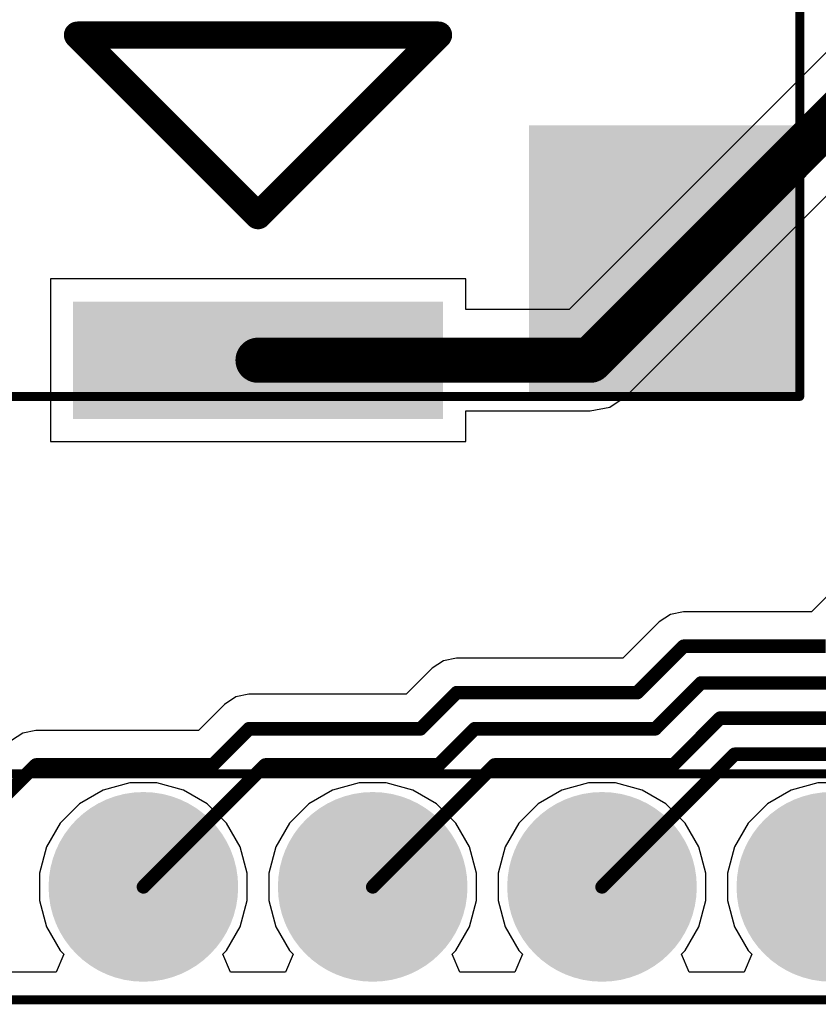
# Model space of a CAD drawing. Header units: inches. Extents: x 0.3 to 40.7, y 0 to 25.4.
# Tile 4 of 15: x 17.9 to 26.7, y 0 to 10.8. Entities that reach past the tile are written whole.
import ezdxf

# ---------------------------------------------------------------- set-up
doc = ezdxf.new("R2010")
doc.units = ezdxf.units.IN
for name, color, linetype in [('BOTTOM', 5, 'Continuous'), ('Bottom Solder', 6, 'Continuous'), ('Pad Holes', 156, 'Continuous'), ('TOP', 1, 'Continuous'), ('Top Assembly', 56, 'Continuous'), ('Top Overlay', 2, 'Continuous'), ('Top Solder', 216, 'Continuous')]:
    doc.layers.add(name, color=color, linetype=linetype)

# ---------------------------------------------------------------- blocks, each defined once
blk = doc.blocks.new('PKLCS1212E4001_R1_2958')
at = {"layer": 'TOP'}
blk.add_hatch(color=1, dxfattribs=at).paths.add_polyline_path([(2, 6.2), (2, 5), (-2, 5), (-2, 6.2)])
at = {"layer": 'Top Assembly'}
blk.add_hatch(color=56, dxfattribs=at).paths.add_polyline_path([(-6, 3), (-3, 3), (-3, 6), (-6, 6)])
at = {"layer": 'Top Solder'}
blk.add_hatch(color=216, dxfattribs=at).paths.add_polyline_path([(2.05, 6.25), (2.05, 4.95), (-2.05, 4.95), (-2.05, 6.25)])
at = {"layer": 'Top Assembly', "const_width": 0.1}
for points in [[(6, 6), (-6, 6)], [(-6, 6), (-6, -6)]]:
    blk.add_lwpolyline(points, dxfattribs=at)
at = {"layer": 'Top Assembly', "const_width": 0.05}
blk.add_lwpolyline([(-6.025, 6, 1), (-5.975, 6, 1)], format="xyb", close=True, dxfattribs=at)
blk.add_lwpolyline([(-6.025, 6, 1), (-5.975, 6, 1)], format="xyb", close=True, dxfattribs=at)
at = {"layer": 'Top Overlay', "const_width": 0.3}
for points in [[(0, 4), (-2, 2)], [(2, 2), (0, 4)], [(2, 2), (-2, 2)]]:
    blk.add_lwpolyline(points, dxfattribs=at)
at = {"layer": 'Top Overlay', "const_width": 0.15}
for points in [[(-0.075, 4, 1), (0.075, 4, 1)], [(-0.075, 4, 1), (0.075, 4, 1)], [(-2.075, 2, 1), (-1.925, 2, 1)], [(-2.075, 2, 1), (-1.925, 2, 1)], [(1.925, 2, 1), (2.075, 2, 1)], [(1.925, 2, 1), (2.075, 2, 1)]]:
    blk.add_lwpolyline(points, format="xyb", close=True, dxfattribs=at)
blk = doc.blocks.new('PIN_HEADER_2_54___VERT__1_8POS_2960')
at = {"layer": 'BOTTOM'}
h = blk.add_hatch(color=5, dxfattribs=at)
edge = h.paths.add_edge_path()
edge.add_arc((-8.89, 0), 0.85, 0, 360)
h = blk.add_hatch(color=5, dxfattribs=at)
edge = h.paths.add_edge_path()
edge.add_arc((-6.35, 0), 0.85, 0, 360)
h = blk.add_hatch(color=5, dxfattribs=at)
edge = h.paths.add_edge_path()
edge.add_arc((-3.81, 0), 0.85, 0, 360)
h = blk.add_hatch(color=5, dxfattribs=at)
edge = h.paths.add_edge_path()
edge.add_arc((-1.27, 0), 0.85, 0, 360)
h = blk.add_hatch(color=5, dxfattribs=at)
edge = h.paths.add_edge_path()
edge.add_arc((1.27, 0), 0.85, 0, 360)
h = blk.add_hatch(color=5, dxfattribs=at)
edge = h.paths.add_edge_path()
edge.add_arc((3.81, 0), 0.85, 0, 360)
h = blk.add_hatch(color=5, dxfattribs=at)
edge = h.paths.add_edge_path()
edge.add_arc((6.35, 0), 0.85, 0, 360)
h = blk.add_hatch(color=5, dxfattribs=at)
edge = h.paths.add_edge_path()
edge.add_arc((8.89, 0), 0.85, 0, 360)
at = {"layer": 'Bottom Solder'}
h = blk.add_hatch(color=6, dxfattribs=at)
edge = h.paths.add_edge_path()
edge.add_arc((-8.89, 0), 1.05, 0, 360)
h = blk.add_hatch(color=6, dxfattribs=at)
edge = h.paths.add_edge_path()
edge.add_arc((-6.35, 0), 1.05, 0, 360)
h = blk.add_hatch(color=6, dxfattribs=at)
edge = h.paths.add_edge_path()
edge.add_arc((-3.81, 0), 1.05, 0, 360)
h = blk.add_hatch(color=6, dxfattribs=at)
edge = h.paths.add_edge_path()
edge.add_arc((-1.27, 0), 1.05, 0, 360)
h = blk.add_hatch(color=6, dxfattribs=at)
edge = h.paths.add_edge_path()
edge.add_arc((1.27, 0), 1.05, 0, 360)
h = blk.add_hatch(color=6, dxfattribs=at)
edge = h.paths.add_edge_path()
edge.add_arc((3.81, 0), 1.05, 0, 360)
h = blk.add_hatch(color=6, dxfattribs=at)
edge = h.paths.add_edge_path()
edge.add_arc((6.35, 0), 1.05, 0, 360)
h = blk.add_hatch(color=6, dxfattribs=at)
edge = h.paths.add_edge_path()
edge.add_arc((8.89, 0), 1.05, 0, 360)
at = {"layer": 'Pad Holes'}
h = blk.add_hatch(color=7, dxfattribs=at)
edge = h.paths.add_edge_path()
edge.add_arc((-8.89, 0), 0.5, 0, 360)
h = blk.add_hatch(color=7, dxfattribs=at)
edge = h.paths.add_edge_path()
edge.add_arc((-6.35, 0), 0.5, 0, 360)
h = blk.add_hatch(color=7, dxfattribs=at)
edge = h.paths.add_edge_path()
edge.add_arc((-3.81, 0), 0.5, 0, 360)
h = blk.add_hatch(color=7, dxfattribs=at)
edge = h.paths.add_edge_path()
edge.add_arc((-1.27, 0), 0.5, 0, 360)
h = blk.add_hatch(color=7, dxfattribs=at)
edge = h.paths.add_edge_path()
edge.add_arc((1.27, 0), 0.5, 0, 360)
h = blk.add_hatch(color=7, dxfattribs=at)
edge = h.paths.add_edge_path()
edge.add_arc((3.81, 0), 0.5, 0, 360)
h = blk.add_hatch(color=7, dxfattribs=at)
edge = h.paths.add_edge_path()
edge.add_arc((6.35, 0), 0.5, 0, 360)
h = blk.add_hatch(color=7, dxfattribs=at)
edge = h.paths.add_edge_path()
edge.add_arc((8.89, 0), 0.5, 0, 360)
at = {"layer": 'TOP'}
h = blk.add_hatch(color=1, dxfattribs=at)
edge = h.paths.add_edge_path()
edge.add_arc((-8.89, 0), 0.85, 0, 360)
h = blk.add_hatch(color=1, dxfattribs=at)
edge = h.paths.add_edge_path()
edge.add_arc((-6.35, 0), 0.85, 0, 360)
h = blk.add_hatch(color=1, dxfattribs=at)
edge = h.paths.add_edge_path()
edge.add_arc((-3.81, 0), 0.85, 0, 360)
h = blk.add_hatch(color=1, dxfattribs=at)
edge = h.paths.add_edge_path()
edge.add_arc((-1.27, 0), 0.85, 0, 360)
h = blk.add_hatch(color=1, dxfattribs=at)
edge = h.paths.add_edge_path()
edge.add_arc((1.27, 0), 0.85, 0, 360)
h = blk.add_hatch(color=1, dxfattribs=at)
edge = h.paths.add_edge_path()
edge.add_arc((3.81, 0), 0.85, 0, 360)
h = blk.add_hatch(color=1, dxfattribs=at)
edge = h.paths.add_edge_path()
edge.add_arc((6.35, 0), 0.85, 0, 360)
h = blk.add_hatch(color=1, dxfattribs=at)
edge = h.paths.add_edge_path()
edge.add_arc((8.89, 0), 0.85, 0, 360)
at = {"layer": 'Top Assembly'}
blk.add_hatch(color=56, dxfattribs=at).paths.add_polyline_path([(-10.14, -1.25), (-8.89, -1.25), (-8.89, 0), (-10.14, 0)])
at = {"layer": 'Top Solder'}
h = blk.add_hatch(color=216, dxfattribs=at)
edge = h.paths.add_edge_path()
edge.add_arc((-8.89, 0), 1.05, 0, 360)
h = blk.add_hatch(color=216, dxfattribs=at)
edge = h.paths.add_edge_path()
edge.add_arc((-6.35, 0), 1.05, 0, 360)
h = blk.add_hatch(color=216, dxfattribs=at)
edge = h.paths.add_edge_path()
edge.add_arc((-3.81, 0), 1.05, 0, 360)
h = blk.add_hatch(color=216, dxfattribs=at)
edge = h.paths.add_edge_path()
edge.add_arc((-1.27, 0), 1.05, 0, 360)
h = blk.add_hatch(color=216, dxfattribs=at)
edge = h.paths.add_edge_path()
edge.add_arc((1.27, 0), 1.05, 0, 360)
h = blk.add_hatch(color=216, dxfattribs=at)
edge = h.paths.add_edge_path()
edge.add_arc((3.81, 0), 1.05, 0, 360)
h = blk.add_hatch(color=216, dxfattribs=at)
edge = h.paths.add_edge_path()
edge.add_arc((6.35, 0), 1.05, 0, 360)
h = blk.add_hatch(color=216, dxfattribs=at)
edge = h.paths.add_edge_path()
edge.add_arc((8.89, 0), 1.05, 0, 360)
at = {"layer": 'Top Assembly', "const_width": 0.1}
for points in [[(-10.14, 1.25), (10.14, 1.25)], [(-10.14, -1.25), (-10.14, 1.25)], [(10.14, -1.25), (10.14, 1.25)], [(-10.14, -1.25), (10.14, -1.25)]]:
    blk.add_lwpolyline(points, dxfattribs=at)
at = {"layer": 'Top Assembly', "const_width": 0.05}
for points in [[(-10.165, 1.25, 1), (-10.115, 1.25, 1)], [(-10.165, 1.25, 1), (-10.115, 1.25, 1)], [(10.115, 1.25, 1), (10.165, 1.25, 1)], [(10.115, 1.25, 1), (10.165, 1.25, 1)], [(-10.165, -1.25, 1), (-10.115, -1.25, 1)], [(-10.165, -1.25, 1), (-10.115, -1.25, 1)], [(10.115, -1.25, 1), (10.165, -1.25, 1)], [(10.115, -1.25, 1), (10.165, -1.25, 1)]]:
    blk.add_lwpolyline(points, format="xyb", close=True, dxfattribs=at)

msp = doc.modelspace()

# ---------------------------------------------------------------- linework, layer by layer
at = {"layer": 'BOTTOM'}
for p, q in [((29.963, 7.629), (26.63, 4.296)), ((25.067, 4.267), (24.943, 4.184)), ((25.214, 4.296), (25.067, 4.267)), ((26.63, 4.296), (25.214, 4.296)), ((24.943, 4.184), (24.542, 3.782)), ((22.554, 3.753), (22.43, 3.67)), ((22.7, 3.782), (22.554, 3.753)), ((24.542, 3.782), (22.7, 3.782)), ((22.43, 3.67), (22.142, 3.382)), ((20.4, 3.382), (20.254, 3.353)), ((22.142, 3.382), (20.4, 3.382)), ((20.13, 3.27), (19.842, 2.982)), ((20.254, 3.353), (20.13, 3.27)), ((17.894, 2.953), (17.77, 2.87)), ((18.04, 2.982), (17.894, 2.953)), ((19.842, 2.982), (18.04, 2.982))]:
    msp.add_line(p, q, dxfattribs=at)
at = {"layer": 'BOTTOM', "const_width": 0.15}
for points in [[(24.7, 3.4), (25.214, 3.914)], [(25.214, 3.914), (26.788, 3.914)], [(24.9, 3), (25.407, 3.507)], [(25.407, 3.507), (26.881, 3.507)], [(22.3, 3), (22.7, 3.4)], [(22.7, 3.4), (24.7, 3.4)], [(25.1, 2.6), (25.618, 3.118)], [(25.618, 3.118), (26.993, 3.118)], [(20, 2.6), (20.4, 3)], [(20.4, 3), (22.3, 3)], [(22.5, 2.6), (22.9, 3)], [(22.9, 3), (24.9, 3)], [(24.31, 1.25), (25.778, 2.718)], [(25.778, 2.718), (27.133, 2.718)], [(16.69, 1.25), (18.04, 2.6)], [(18.04, 2.6), (20, 2.6)], [(19.23, 1.25), (20.58, 2.6)], [(20.58, 2.6), (22.5, 2.6)], [(21.77, 1.25), (23.12, 2.6)], [(23.12, 2.6), (25.1, 2.6)]]:
    msp.add_lwpolyline(points, dxfattribs=at)
at = {"layer": 'BOTTOM', "const_width": 0.075}
for points in [[(25.176, 3.914, 1), (25.251, 3.914, 1)], [(25.176, 3.914, 1), (25.251, 3.914, 1)], [(25.369, 3.507, 1), (25.444, 3.507, 1)], [(25.369, 3.507, 1), (25.444, 3.507, 1)], [(22.663, 3.4, 1), (22.738, 3.4, 1)], [(22.663, 3.4, 1), (22.738, 3.4, 1)], [(24.662, 3.4, 1), (24.737, 3.4, 1)], [(24.662, 3.4, 1), (24.737, 3.4, 1)], [(25.581, 3.118, 1), (25.656, 3.118, 1)], [(25.581, 3.118, 1), (25.656, 3.118, 1)], [(20.362, 3, 1), (20.438, 3, 1)], [(20.362, 3, 1), (20.438, 3, 1)], [(22.263, 3, 1), (22.338, 3, 1)], [(22.263, 3, 1), (22.338, 3, 1)], [(22.862, 3, 1), (22.938, 3, 1)], [(22.862, 3, 1), (22.938, 3, 1)], [(24.863, 3, 1), (24.938, 3, 1)], [(24.863, 3, 1), (24.938, 3, 1)], [(25.741, 2.718, 1), (25.816, 2.718, 1)], [(25.741, 2.718, 1), (25.816, 2.718, 1)], [(18.003, 2.6, 1), (18.078, 2.6, 1)], [(18.003, 2.6, 1), (18.078, 2.6, 1)], [(19.963, 2.6, 1), (20.038, 2.6, 1)], [(19.963, 2.6, 1), (20.038, 2.6, 1)], [(20.543, 2.6, 1), (20.618, 2.6, 1)], [(20.543, 2.6, 1), (20.618, 2.6, 1)], [(22.463, 2.6, 1), (22.538, 2.6, 1)], [(22.463, 2.6, 1), (22.538, 2.6, 1)], [(23.083, 2.6, 1), (23.158, 2.6, 1)], [(23.083, 2.6, 1), (23.158, 2.6, 1)], [(25.063, 2.6, 1), (25.138, 2.6, 1)], [(25.063, 2.6, 1), (25.138, 2.6, 1)], [(19.193, 1.25, 1), (19.268, 1.25, 1)], [(21.733, 1.25, 1), (21.808, 1.25, 1)], [(24.273, 1.25, 1), (24.348, 1.25, 1)]]:
    msp.add_lwpolyline(points, format="xyb", close=True, dxfattribs=at)
at = {"layer": 'TOP'}
for p, q in [((26.903, 10.597), (23.948, 7.641)), ((24.577, 6.683), (27.532, 9.639)), ((22.8, 7.98), (18.2, 7.98)), ((18.2, 7.98), (18.2, 6.18)), ((22.8, 7.641), (22.8, 7.98)), ((23.948, 7.641), (22.8, 7.641)), ((24.395, 6.562), (24.577, 6.683)), ((24.18, 6.519), (24.395, 6.562)), ((22.8, 6.18), (22.8, 6.519)), ((22.8, 6.519), (24.18, 6.519)), ((18.2, 6.18), (22.8, 6.18)), ((19.079, 2.4), (18.786, 2.322)), ((19.381, 2.4), (19.079, 2.4)), ((19.674, 2.322), (19.381, 2.4)), ((21.619, 2.4), (21.326, 2.322)), ((21.921, 2.4), (21.619, 2.4)), ((22.214, 2.322), (21.921, 2.4)), ((24.159, 2.4), (23.866, 2.322)), ((24.461, 2.4), (24.159, 2.4)), ((24.754, 2.322), (24.461, 2.4)), ((26.699, 2.4), (26.406, 2.322)), ((27.001, 2.4), (26.699, 2.4)), ((18.786, 2.322), (18.524, 2.17)), ((19.936, 2.17), (19.674, 2.322)), ((21.326, 2.322), (21.064, 2.17)), ((22.476, 2.17), (22.214, 2.322)), ((23.866, 2.322), (23.604, 2.17)), ((25.016, 2.17), (24.754, 2.322)), ((26.406, 2.322), (26.144, 2.17)), ((18.524, 2.17), (18.31, 1.956)), ((20.15, 1.956), (19.936, 2.17)), ((21.064, 2.17), (20.85, 1.956)), ((22.69, 1.956), (22.476, 2.17)), ((23.604, 2.17), (23.39, 1.956)), ((25.23, 1.956), (25.016, 2.17)), ((26.144, 2.17), (25.93, 1.956)), ((18.31, 1.956), (18.158, 1.694)), ((20.302, 1.694), (20.15, 1.956)), ((20.85, 1.956), (20.698, 1.694)), ((22.842, 1.694), (22.69, 1.956)), ((23.39, 1.956), (23.238, 1.694)), ((25.382, 1.694), (25.23, 1.956)), ((25.93, 1.956), (25.778, 1.694)), ((18.158, 1.694), (18.08, 1.401)), ((20.38, 1.401), (20.302, 1.694)), ((20.698, 1.694), (20.62, 1.401)), ((22.92, 1.401), (22.842, 1.694)), ((23.238, 1.694), (23.16, 1.401)), ((25.46, 1.401), (25.382, 1.694)), ((25.778, 1.694), (25.7, 1.401)), ((18.08, 1.401), (18.08, 1.099)), ((20.38, 1.099), (20.38, 1.401)), ((20.62, 1.401), (20.62, 1.099)), ((22.92, 1.099), (22.92, 1.401)), ((23.16, 1.401), (23.16, 1.099)), ((25.46, 1.099), (25.46, 1.401)), ((25.7, 1.401), (25.7, 1.099)), ((18.08, 1.099), (18.158, 0.806)), ((20.302, 0.806), (20.38, 1.099)), ((20.62, 1.099), (20.698, 0.806)), ((22.842, 0.806), (22.92, 1.099)), ((23.16, 1.099), (23.238, 0.806)), ((25.382, 0.806), (25.46, 1.099)), ((25.7, 1.099), (25.778, 0.806)), ((18.158, 0.806), (18.31, 0.544)), ((20.15, 0.544), (20.302, 0.806)), ((20.698, 0.806), (20.85, 0.544)), ((22.69, 0.544), (22.842, 0.806)), ((23.238, 0.806), (23.39, 0.544)), ((25.23, 0.544), (25.382, 0.806)), ((25.778, 0.806), (25.93, 0.544)), ((18.348, 0.506), (18.265, 0.306)), ((18.31, 0.544), (18.348, 0.506)), ((20.112, 0.506), (20.15, 0.544)), ((20.195, 0.306), (20.112, 0.506)), ((20.888, 0.506), (20.805, 0.306)), ((20.85, 0.544), (20.888, 0.506)), ((22.652, 0.506), (22.69, 0.544)), ((22.735, 0.306), (22.652, 0.506)), ((23.428, 0.506), (23.345, 0.306)), ((23.39, 0.544), (23.428, 0.506)), ((25.192, 0.506), (25.23, 0.544)), ((25.275, 0.306), (25.192, 0.506)), ((25.968, 0.506), (25.885, 0.306)), ((25.93, 0.544), (25.968, 0.506)), ((18.265, 0.306), (17.655, 0.306)), ((20.805, 0.306), (20.195, 0.306)), ((23.345, 0.306), (22.735, 0.306)), ((25.885, 0.306), (25.275, 0.306))]:
    msp.add_line(p, q, dxfattribs=at)
at = {"layer": 'TOP', "const_width": 0.5}
for points in [[(24.18, 7.08), (27.3, 10.2)], [(20.5, 7.08), (24.18, 7.08)]]:
    msp.add_lwpolyline(points, dxfattribs=at)
at = {"layer": 'TOP', "const_width": 0.25}
for points in [[(20.375, 7.08, 1), (20.625, 7.08, 1)], [(24.055, 7.08, 1), (24.305, 7.08, 1)], [(24.055, 7.08, 1), (24.305, 7.08, 1)]]:
    msp.add_lwpolyline(points, format="xyb", close=True, dxfattribs=at)

# ---------------------------------------------------------------- block references
at = {"rotation": 180}
msp.add_blockref('PKLCS1212E4001_R1_2958', (20.5, 12.68), dxfattribs=at)
msp.add_blockref('PIN_HEADER_2_54___VERT__1_8POS_2960', (20.5, 1.25))

doc.saveas('drawing.dxf')
